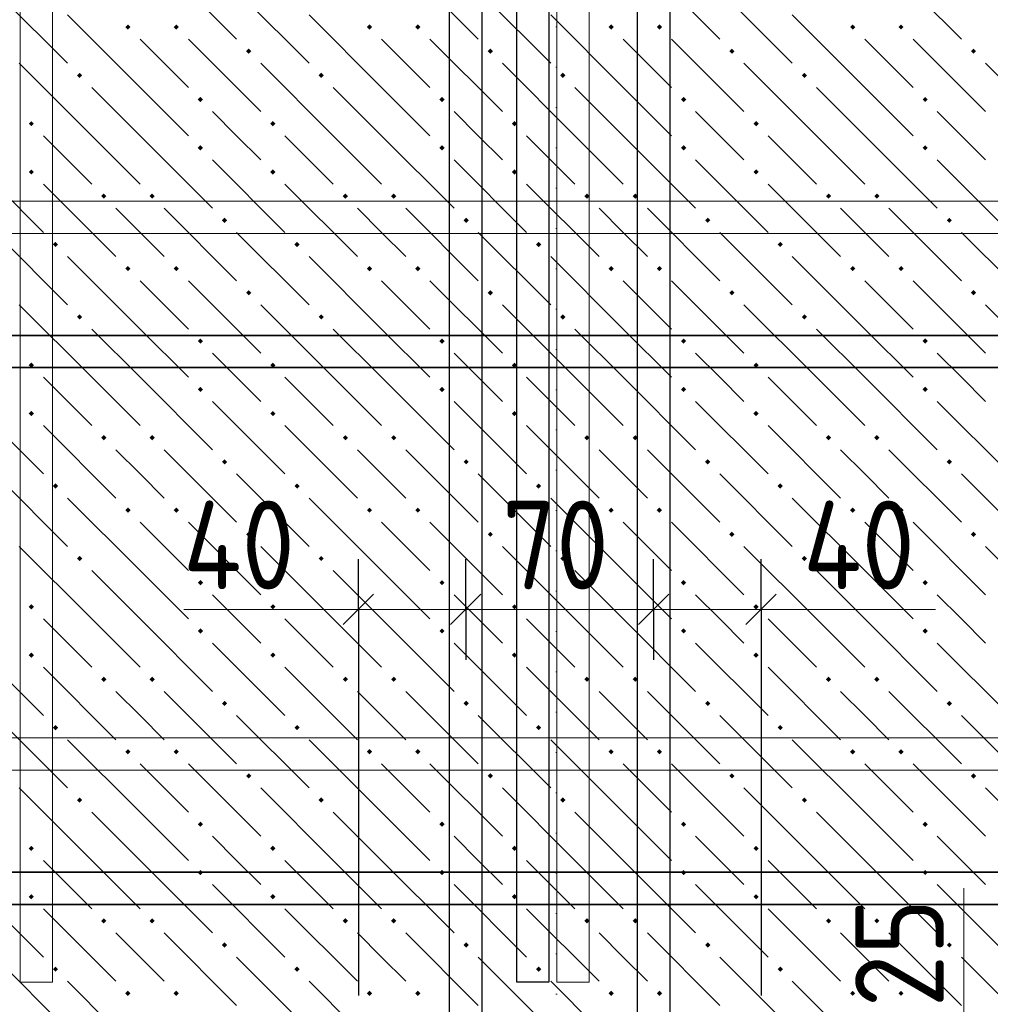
# Model space of a CAD drawing. Header units: millimetres. Extents: x 0 to 42000, y 0 to 29700.
# Tile 35 of 64: x 10080 to 12491, y 19826 to 22272. Entities that reach past the tile are written whole.
import ezdxf

# ---------------------------------------------------------------- set-up
doc = ezdxf.new("R2010")
doc.units = ezdxf.units.MM
doc.linetypes.add('______9', pattern=[100, 0, -100])
for name, color, linetype, lineweight in [('Standard', 7, 'Continuous', 25), ('ДОП Верх по Х', 7, 'Continuous', 18), ('ЖБ Перекрытие верхний уровень', 7, 'Continuous', 18), ('Обрамление П-обр. равн.', 7, 'Continuous', 25), ('Размерная линия_ общее', 7, 'Continuous', 13), ('Ребро вкладыша арматура S1', 7, 'Continuous', 25), ('Фоновоя арматура Х1', 7, 'Continuous', 25)]:
    doc.layers.add(name, color=color, linetype=linetype, lineweight=lineweight)
doc.styles.add('ISOCPEUR', font='txt')

msp = doc.modelspace()

# ---------------------------------------------------------------- hatches: boundary and pattern name
at = {"layer": 'ЖБ Перекрытие верхний уровень', "linetype": 'Continuous', "lineweight": 18, "transparency": 33554687}
for points in [[(10342.8, 22253.5), (10349.3, 22260), (10355.8, 22253.5), (10349.3, 22247)], [(10462.8, 22253.5), (10469.3, 22260), (10475.8, 22253.5), (10469.3, 22247)], [(10942.8, 22253.5), (10949.3, 22260), (10955.8, 22253.5), (10949.3, 22247)], [(11062.8, 22253.5), (11069.3, 22260), (11075.8, 22253.5), (11069.3, 22247)], [(11542.8, 22253.5), (11549.3, 22260), (11555.8, 22253.5), (11549.3, 22247)], [(11662.8, 22253.5), (11669.3, 22260), (11675.8, 22253.5), (11669.3, 22247)], [(12142.8, 22253.5), (12149.3, 22260), (12155.8, 22253.5), (12149.3, 22247)], [(12262.8, 22253.5), (12269.3, 22260), (12275.8, 22253.5), (12269.3, 22247)], [(10642.8, 22193.5), (10649.3, 22200), (10655.8, 22193.5), (10649.3, 22187)], [(11242.8, 22193.5), (11249.3, 22200), (11255.8, 22193.5), (11249.3, 22187)], [(11842.8, 22193.5), (11849.3, 22200), (11855.8, 22193.5), (11849.3, 22187)], [(12442.8, 22193.5), (12449.3, 22200), (12455.8, 22193.5), (12449.3, 22187)], [(10222.8, 22133.5), (10229.3, 22140), (10235.8, 22133.5), (10229.3, 22127)], [(10822.8, 22133.5), (10829.3, 22140), (10835.8, 22133.5), (10829.3, 22127)], [(11422.8, 22133.5), (11429.3, 22140), (11435.8, 22133.5), (11429.3, 22127)], [(12022.8, 22133.5), (12029.3, 22140), (12035.8, 22133.5), (12029.3, 22127)], [(10522.8, 22073.5), (10529.3, 22080), (10535.8, 22073.5), (10529.3, 22067)], [(11122.8, 22073.5), (11129.3, 22080), (11135.8, 22073.5), (11129.3, 22067)], [(11722.8, 22073.5), (11729.3, 22080), (11735.8, 22073.5), (11729.3, 22067)], [(12322.8, 22073.5), (12329.3, 22080), (12335.8, 22073.5), (12329.3, 22067)], [(10102.8, 22013.5), (10109.3, 22020), (10115.8, 22013.5), (10109.3, 22007)], [(10702.8, 22013.5), (10709.3, 22020), (10715.8, 22013.5), (10709.3, 22007)], [(11302.8, 22013.5), (11309.3, 22020), (11315.8, 22013.5), (11309.3, 22007)], [(11902.8, 22013.5), (11909.3, 22020), (11915.8, 22013.5), (11909.3, 22007)], [(10522.8, 21953.5), (10529.3, 21960), (10535.8, 21953.5), (10529.3, 21947)], [(11122.8, 21953.5), (11129.3, 21960), (11135.8, 21953.5), (11129.3, 21947)], [(11722.8, 21953.5), (11729.3, 21960), (11735.8, 21953.5), (11729.3, 21947)], [(12322.8, 21953.5), (12329.3, 21960), (12335.8, 21953.5), (12329.3, 21947)], [(10102.8, 21893.5), (10109.3, 21900), (10115.8, 21893.5), (10109.3, 21887)], [(10702.8, 21893.5), (10709.3, 21900), (10715.8, 21893.5), (10709.3, 21887)], [(11302.8, 21893.5), (11309.3, 21900), (11315.8, 21893.5), (11309.3, 21887)], [(11902.8, 21893.5), (11909.3, 21900), (11915.8, 21893.5), (11909.3, 21887)], [(10282.8, 21833.5), (10289.3, 21840), (10295.8, 21833.5), (10289.3, 21827)], [(10402.8, 21833.5), (10409.3, 21840), (10415.8, 21833.5), (10409.3, 21827)], [(10882.8, 21833.5), (10889.3, 21840), (10895.8, 21833.5), (10889.3, 21827)], [(11002.8, 21833.5), (11009.3, 21840), (11015.8, 21833.5), (11009.3, 21827)], [(11482.8, 21833.5), (11489.3, 21840), (11495.8, 21833.5), (11489.3, 21827)], [(11602.8, 21833.5), (11609.3, 21840), (11615.8, 21833.5), (11609.3, 21827)], [(12082.8, 21833.5), (12089.3, 21840), (12095.8, 21833.5), (12089.3, 21827)], [(12202.8, 21833.5), (12209.3, 21840), (12215.8, 21833.5), (12209.3, 21827)], [(10582.8, 21773.5), (10589.3, 21780), (10595.8, 21773.5), (10589.3, 21767)], [(11182.8, 21773.5), (11189.3, 21780), (11195.8, 21773.5), (11189.3, 21767)], [(11782.8, 21773.5), (11789.3, 21780), (11795.8, 21773.5), (11789.3, 21767)], [(12382.8, 21773.5), (12389.3, 21780), (12395.8, 21773.5), (12389.3, 21767)], [(10162.8, 21713.5), (10169.3, 21720), (10175.8, 21713.5), (10169.3, 21707)], [(10762.8, 21713.5), (10769.3, 21720), (10775.8, 21713.5), (10769.3, 21707)], [(11362.8, 21713.5), (11369.3, 21720), (11375.8, 21713.5), (11369.3, 21707)], [(11962.8, 21713.5), (11969.3, 21720), (11975.8, 21713.5), (11969.3, 21707)], [(10342.8, 21653.5), (10349.3, 21660), (10355.8, 21653.5), (10349.3, 21647)], [(10462.8, 21653.5), (10469.3, 21660), (10475.8, 21653.5), (10469.3, 21647)], [(10942.8, 21653.5), (10949.3, 21660), (10955.8, 21653.5), (10949.3, 21647)], [(11062.8, 21653.5), (11069.3, 21660), (11075.8, 21653.5), (11069.3, 21647)], [(11542.8, 21653.5), (11549.3, 21660), (11555.8, 21653.5), (11549.3, 21647)], [(11662.8, 21653.5), (11669.3, 21660), (11675.8, 21653.5), (11669.3, 21647)], [(12142.8, 21653.5), (12149.3, 21660), (12155.8, 21653.5), (12149.3, 21647)], [(12262.8, 21653.5), (12269.3, 21660), (12275.8, 21653.5), (12269.3, 21647)], [(10642.8, 21593.5), (10649.3, 21600), (10655.8, 21593.5), (10649.3, 21587)], [(11242.8, 21593.5), (11249.3, 21600), (11255.8, 21593.5), (11249.3, 21587)], [(11842.8, 21593.5), (11849.3, 21600), (11855.8, 21593.5), (11849.3, 21587)], [(12442.8, 21593.5), (12449.3, 21600), (12455.8, 21593.5), (12449.3, 21587)], [(10222.8, 21533.5), (10229.3, 21540), (10235.8, 21533.5), (10229.3, 21527)], [(10822.8, 21533.5), (10829.3, 21540), (10835.8, 21533.5), (10829.3, 21527)], [(11422.8, 21533.5), (11429.3, 21540), (11435.8, 21533.5), (11429.3, 21527)], [(12022.8, 21533.5), (12029.3, 21540), (12035.8, 21533.5), (12029.3, 21527)], [(10522.8, 21473.5), (10529.3, 21480), (10535.8, 21473.5), (10529.3, 21467)], [(11122.8, 21473.5), (11129.3, 21480), (11135.8, 21473.5), (11129.3, 21467)], [(11722.8, 21473.5), (11729.3, 21480), (11735.8, 21473.5), (11729.3, 21467)], [(12322.8, 21473.5), (12329.3, 21480), (12335.8, 21473.5), (12329.3, 21467)], [(10102.8, 21413.5), (10109.3, 21420), (10115.8, 21413.5), (10109.3, 21407)], [(10702.8, 21413.5), (10709.3, 21420), (10715.8, 21413.5), (10709.3, 21407)], [(11302.8, 21413.5), (11309.3, 21420), (11315.8, 21413.5), (11309.3, 21407)], [(11902.8, 21413.5), (11909.3, 21420), (11915.8, 21413.5), (11909.3, 21407)], [(10522.8, 21353.5), (10529.3, 21360), (10535.8, 21353.5), (10529.3, 21347)], [(11122.8, 21353.5), (11129.3, 21360), (11135.8, 21353.5), (11129.3, 21347)], [(11722.8, 21353.5), (11729.3, 21360), (11735.8, 21353.5), (11729.3, 21347)], [(12322.8, 21353.5), (12329.3, 21360), (12335.8, 21353.5), (12329.3, 21347)], [(10102.8, 21293.5), (10109.3, 21300), (10115.8, 21293.5), (10109.3, 21287)], [(10702.8, 21293.5), (10709.3, 21300), (10715.8, 21293.5), (10709.3, 21287)], [(11302.8, 21293.5), (11309.3, 21300), (11315.8, 21293.5), (11309.3, 21287)], [(11902.8, 21293.5), (11909.3, 21300), (11915.8, 21293.5), (11909.3, 21287)], [(10282.8, 21233.5), (10289.3, 21240), (10295.8, 21233.5), (10289.3, 21227)], [(10402.8, 21233.5), (10409.3, 21240), (10415.8, 21233.5), (10409.3, 21227)], [(10882.8, 21233.5), (10889.3, 21240), (10895.8, 21233.5), (10889.3, 21227)], [(11002.8, 21233.5), (11009.3, 21240), (11015.8, 21233.5), (11009.3, 21227)], [(11482.8, 21233.5), (11489.3, 21240), (11495.8, 21233.5), (11489.3, 21227)], [(11602.8, 21233.5), (11609.3, 21240), (11615.8, 21233.5), (11609.3, 21227)], [(12082.8, 21233.5), (12089.3, 21240), (12095.8, 21233.5), (12089.3, 21227)], [(12202.8, 21233.5), (12209.3, 21240), (12215.8, 21233.5), (12209.3, 21227)], [(10582.8, 21173.5), (10589.3, 21180), (10595.8, 21173.5), (10589.3, 21167)], [(11182.8, 21173.5), (11189.3, 21180), (11195.8, 21173.5), (11189.3, 21167)], [(11782.8, 21173.5), (11789.3, 21180), (11795.8, 21173.5), (11789.3, 21167)], [(12382.8, 21173.5), (12389.3, 21180), (12395.8, 21173.5), (12389.3, 21167)], [(10162.8, 21113.5), (10169.3, 21120), (10175.8, 21113.5), (10169.3, 21107)], [(10762.8, 21113.5), (10769.3, 21120), (10775.8, 21113.5), (10769.3, 21107)], [(11362.8, 21113.5), (11369.3, 21120), (11375.8, 21113.5), (11369.3, 21107)], [(11962.8, 21113.5), (11969.3, 21120), (11975.8, 21113.5), (11969.3, 21107)], [(10342.8, 21053.5), (10349.3, 21060), (10355.8, 21053.5), (10349.3, 21047)], [(10462.8, 21053.5), (10469.3, 21060), (10475.8, 21053.5), (10469.3, 21047)], [(10942.8, 21053.5), (10949.3, 21060), (10955.8, 21053.5), (10949.3, 21047)], [(11062.8, 21053.5), (11069.3, 21060), (11075.8, 21053.5), (11069.3, 21047)], [(11542.8, 21053.5), (11549.3, 21060), (11555.8, 21053.5), (11549.3, 21047)], [(11662.8, 21053.5), (11669.3, 21060), (11675.8, 21053.5), (11669.3, 21047)], [(12142.8, 21053.5), (12149.3, 21060), (12155.8, 21053.5), (12149.3, 21047)], [(12262.8, 21053.5), (12269.3, 21060), (12275.8, 21053.5), (12269.3, 21047)], [(10642.8, 20993.5), (10649.3, 21000), (10655.8, 20993.5), (10649.3, 20987)], [(11242.8, 20993.5), (11249.3, 21000), (11255.8, 20993.5), (11249.3, 20987)], [(11842.8, 20993.5), (11849.3, 21000), (11855.8, 20993.5), (11849.3, 20987)], [(12442.8, 20993.5), (12449.3, 21000), (12455.8, 20993.5), (12449.3, 20987)], [(10222.8, 20933.5), (10229.3, 20940), (10235.8, 20933.5), (10229.3, 20927)], [(10822.8, 20933.5), (10829.3, 20940), (10835.8, 20933.5), (10829.3, 20927)], [(11422.8, 20933.5), (11429.3, 20940), (11435.8, 20933.5), (11429.3, 20927)], [(12022.8, 20933.5), (12029.3, 20940), (12035.8, 20933.5), (12029.3, 20927)], [(10522.8, 20873.5), (10529.3, 20880), (10535.8, 20873.5), (10529.3, 20867)], [(11122.8, 20873.5), (11129.3, 20880), (11135.8, 20873.5), (11129.3, 20867)], [(11722.8, 20873.5), (11729.3, 20880), (11735.8, 20873.5), (11729.3, 20867)], [(12322.8, 20873.5), (12329.3, 20880), (12335.8, 20873.5), (12329.3, 20867)], [(10102.8, 20813.5), (10109.3, 20820), (10115.8, 20813.5), (10109.3, 20807)], [(10702.8, 20813.5), (10709.3, 20820), (10715.8, 20813.5), (10709.3, 20807)], [(11302.8, 20813.5), (11309.3, 20820), (11315.8, 20813.5), (11309.3, 20807)], [(11902.8, 20813.5), (11909.3, 20820), (11915.8, 20813.5), (11909.3, 20807)], [(10522.8, 20753.5), (10529.3, 20760), (10535.8, 20753.5), (10529.3, 20747)], [(11122.8, 20753.5), (11129.3, 20760), (11135.8, 20753.5), (11129.3, 20747)], [(11722.8, 20753.5), (11729.3, 20760), (11735.8, 20753.5), (11729.3, 20747)], [(12322.8, 20753.5), (12329.3, 20760), (12335.8, 20753.5), (12329.3, 20747)], [(10102.8, 20693.5), (10109.3, 20700), (10115.8, 20693.5), (10109.3, 20687)], [(10702.8, 20693.5), (10709.3, 20700), (10715.8, 20693.5), (10709.3, 20687)], [(11302.8, 20693.5), (11309.3, 20700), (11315.8, 20693.5), (11309.3, 20687)], [(11902.8, 20693.5), (11909.3, 20700), (11915.8, 20693.5), (11909.3, 20687)], [(10282.8, 20633.5), (10289.3, 20640), (10295.8, 20633.5), (10289.3, 20627)], [(10402.8, 20633.5), (10409.3, 20640), (10415.8, 20633.5), (10409.3, 20627)], [(10882.8, 20633.5), (10889.3, 20640), (10895.8, 20633.5), (10889.3, 20627)], [(11002.8, 20633.5), (11009.3, 20640), (11015.8, 20633.5), (11009.3, 20627)], [(11482.8, 20633.5), (11489.3, 20640), (11495.8, 20633.5), (11489.3, 20627)], [(11602.8, 20633.5), (11609.3, 20640), (11615.8, 20633.5), (11609.3, 20627)], [(12082.8, 20633.5), (12089.3, 20640), (12095.8, 20633.5), (12089.3, 20627)], [(12202.8, 20633.5), (12209.3, 20640), (12215.8, 20633.5), (12209.3, 20627)], [(10582.8, 20573.5), (10589.3, 20580), (10595.8, 20573.5), (10589.3, 20567)], [(11182.8, 20573.5), (11189.3, 20580), (11195.8, 20573.5), (11189.3, 20567)], [(11782.8, 20573.5), (11789.3, 20580), (11795.8, 20573.5), (11789.3, 20567)], [(12382.8, 20573.5), (12389.3, 20580), (12395.8, 20573.5), (12389.3, 20567)], [(10162.8, 20513.5), (10169.3, 20520), (10175.8, 20513.5), (10169.3, 20507)], [(10762.8, 20513.5), (10769.3, 20520), (10775.8, 20513.5), (10769.3, 20507)], [(11362.8, 20513.5), (11369.3, 20520), (11375.8, 20513.5), (11369.3, 20507)], [(11962.8, 20513.5), (11969.3, 20520), (11975.8, 20513.5), (11969.3, 20507)], [(10342.8, 20453.5), (10349.3, 20460), (10355.8, 20453.5), (10349.3, 20447)], [(10462.8, 20453.5), (10469.3, 20460), (10475.8, 20453.5), (10469.3, 20447)], [(10942.8, 20453.5), (10949.3, 20460), (10955.8, 20453.5), (10949.3, 20447)], [(11062.8, 20453.5), (11069.3, 20460), (11075.8, 20453.5), (11069.3, 20447)], [(11542.8, 20453.5), (11549.3, 20460), (11555.8, 20453.5), (11549.3, 20447)], [(11662.8, 20453.5), (11669.3, 20460), (11675.8, 20453.5), (11669.3, 20447)], [(12142.8, 20453.5), (12149.3, 20460), (12155.8, 20453.5), (12149.3, 20447)], [(12262.8, 20453.5), (12269.3, 20460), (12275.8, 20453.5), (12269.3, 20447)], [(10642.8, 20393.5), (10649.3, 20400), (10655.8, 20393.5), (10649.3, 20387)], [(11242.8, 20393.5), (11249.3, 20400), (11255.8, 20393.5), (11249.3, 20387)], [(11842.8, 20393.5), (11849.3, 20400), (11855.8, 20393.5), (11849.3, 20387)], [(12442.8, 20393.5), (12449.3, 20400), (12455.8, 20393.5), (12449.3, 20387)], [(10222.8, 20333.5), (10229.3, 20340), (10235.8, 20333.5), (10229.3, 20327)], [(10822.8, 20333.5), (10829.3, 20340), (10835.8, 20333.5), (10829.3, 20327)], [(11422.8, 20333.5), (11429.3, 20340), (11435.8, 20333.5), (11429.3, 20327)], [(12022.8, 20333.5), (12029.3, 20340), (12035.8, 20333.5), (12029.3, 20327)], [(10522.8, 20273.5), (10529.3, 20280), (10535.8, 20273.5), (10529.3, 20267)], [(11122.8, 20273.5), (11129.3, 20280), (11135.8, 20273.5), (11129.3, 20267)], [(11722.8, 20273.5), (11729.3, 20280), (11735.8, 20273.5), (11729.3, 20267)], [(12322.8, 20273.5), (12329.3, 20280), (12335.8, 20273.5), (12329.3, 20267)], [(10102.8, 20213.5), (10109.3, 20220), (10115.8, 20213.5), (10109.3, 20207)], [(10702.8, 20213.5), (10709.3, 20220), (10715.8, 20213.5), (10709.3, 20207)], [(11302.8, 20213.5), (11309.3, 20220), (11315.8, 20213.5), (11309.3, 20207)], [(11902.8, 20213.5), (11909.3, 20220), (11915.8, 20213.5), (11909.3, 20207)], [(10522.8, 20153.5), (10529.3, 20160), (10535.8, 20153.5), (10529.3, 20147)], [(11122.8, 20153.5), (11129.3, 20160), (11135.8, 20153.5), (11129.3, 20147)], [(11722.8, 20153.5), (11729.3, 20160), (11735.8, 20153.5), (11729.3, 20147)], [(12322.8, 20153.5), (12329.3, 20160), (12335.8, 20153.5), (12329.3, 20147)], [(10102.8, 20093.5), (10109.3, 20100), (10115.8, 20093.5), (10109.3, 20087)], [(10702.8, 20093.5), (10709.3, 20100), (10715.8, 20093.5), (10709.3, 20087)], [(11302.8, 20093.5), (11309.3, 20100), (11315.8, 20093.5), (11309.3, 20087)], [(11902.8, 20093.5), (11909.3, 20100), (11915.8, 20093.5), (11909.3, 20087)], [(10282.8, 20033.5), (10289.3, 20040), (10295.8, 20033.5), (10289.3, 20027)], [(10402.8, 20033.5), (10409.3, 20040), (10415.8, 20033.5), (10409.3, 20027)], [(10882.8, 20033.5), (10889.3, 20040), (10895.8, 20033.5), (10889.3, 20027)], [(11002.8, 20033.5), (11009.3, 20040), (11015.8, 20033.5), (11009.3, 20027)], [(11482.8, 20033.5), (11489.3, 20040), (11495.8, 20033.5), (11489.3, 20027)], [(11602.8, 20033.5), (11609.3, 20040), (11615.8, 20033.5), (11609.3, 20027)], [(12082.8, 20033.5), (12089.3, 20040), (12095.8, 20033.5), (12089.3, 20027)], [(12202.8, 20033.5), (12209.3, 20040), (12215.8, 20033.5), (12209.3, 20027)], [(10582.8, 19973.5), (10589.3, 19980), (10595.8, 19973.5), (10589.3, 19967)], [(11182.8, 19973.5), (11189.3, 19980), (11195.8, 19973.5), (11189.3, 19967)], [(11782.8, 19973.5), (11789.3, 19980), (11795.8, 19973.5), (11789.3, 19967)], [(12382.8, 19973.5), (12389.3, 19980), (12395.8, 19973.5), (12389.3, 19967)], [(10162.8, 19913.5), (10169.3, 19920), (10175.8, 19913.5), (10169.3, 19907)], [(10762.8, 19913.5), (10769.3, 19920), (10775.8, 19913.5), (10769.3, 19907)], [(11362.8, 19913.5), (11369.3, 19920), (11375.8, 19913.5), (11369.3, 19907)], [(11962.8, 19913.5), (11969.3, 19920), (11975.8, 19913.5), (11969.3, 19907)], [(10342.8, 19853.5), (10349.3, 19860), (10355.8, 19853.5), (10349.3, 19847)], [(10462.8, 19853.5), (10469.3, 19860), (10475.8, 19853.5), (10469.3, 19847)], [(10942.8, 19853.5), (10949.3, 19860), (10955.8, 19853.5), (10949.3, 19847)], [(11062.8, 19853.5), (11069.3, 19860), (11075.8, 19853.5), (11069.3, 19847)], [(11542.8, 19853.5), (11549.3, 19860), (11555.8, 19853.5), (11549.3, 19847)], [(11662.8, 19853.5), (11669.3, 19860), (11675.8, 19853.5), (11669.3, 19847)], [(12142.8, 19853.5), (12149.3, 19860), (12155.8, 19853.5), (12149.3, 19847)], [(12262.8, 19853.5), (12269.3, 19860), (12275.8, 19853.5), (12269.3, 19847)]]:
    msp.add_hatch(color=7, dxfattribs=at).paths.add_polyline_path(points, flags=16)

# ---------------------------------------------------------------- linework, layer by layer
at = {"layer": 'Standard', "color": 7, "linetype": '______9', "lineweight": 13, "transparency": 33554687}
msp.add_line((11413.6, 26558), (11413.6, 13152.5), dxfattribs=at)
at = {"layer": 'Standard', "color": 251, "linetype": 'Continuous', "lineweight": 13, "true_color": 0x656565, "transparency": 33554687}
for p, q in [((10488.2, 20807), (10921.6, 20807)), ((11921.6, 20807), (12354.9, 20807)), ((12425.5, 19714.3), (12425.5, 20114.3))]:
    msp.add_line(p, q, dxfattribs=at)
at = {"layer": 'ДОП Верх по Х', "color": 7, "linetype": 'Continuous', "lineweight": 35, "transparency": 33554687}
for points in [[(21188.2, 21407.7), (8188.2, 21407.7), (8188.2, 21487.7), (21188.2, 21487.7), (21188.2, 21407.7)], [(21188.2, 20074.3), (8188.2, 20074.3), (8188.2, 20154.4), (21188.2, 20154.4), (21188.2, 20074.3)]]:
    msp.add_lwpolyline(points, dxfattribs=at)
at = {"layer": 'ЖБ Перекрытие верхний уровень', "color": 9, "linetype": 'Continuous', "lineweight": 18, "true_color": 0xc7c7c7, "transparency": 33554687}
for p, q in [((10439.3, 22403.5), (10619.3, 22223.5)), ((11039.3, 22403.5), (11219.3, 22223.5)), ((11639.3, 22403.5), (11819.3, 22223.5)), ((12239.3, 22403.5), (12419.3, 22223.5)), ((10019.3, 22343.5), (10199.3, 22163.5)), ((10619.3, 22343.5), (10799.3, 22163.5)), ((11219.3, 22343.5), (11399.3, 22163.5)), ((11819.3, 22343.5), (11999.3, 22163.5)), ((10379.3, 22103.5), (10199.3, 22283.5)), ((10979.3, 22103.5), (10799.3, 22283.5)), ((11579.3, 22103.5), (11399.3, 22283.5)), ((12179.3, 22103.5), (11999.3, 22283.5)), ((10379.3, 22223.5), (10499.3, 22103.5)), ((10499.3, 22223.5), (10679.3, 22043.5)), ((10979.3, 22223.5), (11099.3, 22103.5)), ((11099.3, 22223.5), (11279.3, 22043.5)), ((11579.3, 22223.5), (11699.3, 22103.5)), ((11699.3, 22223.5), (11879.3, 22043.5)), ((12179.3, 22223.5), (12299.3, 22103.5)), ((12299.3, 22223.5), (12479.3, 22043.5)), ((10259.3, 21983.5), (10079.3, 22163.5)), ((10859.3, 21983.5), (10679.3, 22163.5)), ((11459.3, 21983.5), (11279.3, 22163.5)), ((12059.3, 21983.5), (11879.3, 22163.5)), ((12659.3, 21983.5), (12479.3, 22163.5)), ((10259.3, 22103.5), (10379.3, 21983.5)), ((10379.3, 22103.5), (10499.3, 21983.5)), ((10859.3, 22103.5), (10979.3, 21983.5)), ((10979.3, 22103.5), (11099.3, 21983.5)), ((11459.3, 22103.5), (11579.3, 21983.5)), ((11579.3, 22103.5), (11699.3, 21983.5)), ((12059.3, 22103.5), (12179.3, 21983.5)), ((12179.3, 22103.5), (12299.3, 21983.5)), ((10619.3, 21983.5), (10559.3, 22043.5)), ((11219.3, 21983.5), (11159.3, 22043.5)), ((11819.3, 21983.5), (11759.3, 22043.5)), ((12419.3, 21983.5), (12359.3, 22043.5)), ((10139.3, 21983.5), (10259.3, 21863.5)), ((10259.3, 21983.5), (10379.3, 21863.5)), ((10379.3, 21983.5), (10559.3, 21803.5)), ((10679.3, 21923.5), (10619.3, 21983.5)), ((10739.3, 21983.5), (10859.3, 21863.5)), ((10859.3, 21983.5), (10979.3, 21863.5)), ((10979.3, 21983.5), (11159.3, 21803.5)), ((11279.3, 21923.5), (11219.3, 21983.5)), ((11339.3, 21983.5), (11459.3, 21863.5)), ((11459.3, 21983.5), (11579.3, 21863.5)), ((11579.3, 21983.5), (11759.3, 21803.5)), ((11879.3, 21923.5), (11819.3, 21983.5)), ((11939.3, 21983.5), (12059.3, 21863.5)), ((12059.3, 21983.5), (12179.3, 21863.5)), ((12179.3, 21983.5), (12359.3, 21803.5)), ((12479.3, 21923.5), (12419.3, 21983.5)), ((9959.3, 21923.5), (10139.3, 21743.5)), ((10559.3, 21923.5), (10739.3, 21743.5)), ((11159.3, 21923.5), (11339.3, 21743.5)), ((11759.3, 21923.5), (11939.3, 21743.5)), ((12359.3, 21923.5), (12539.3, 21743.5)), ((10139.3, 21863.5), (10319.3, 21683.5)), ((10739.3, 21863.5), (10919.3, 21683.5)), ((11339.3, 21863.5), (11519.3, 21683.5)), ((11939.3, 21863.5), (12119.3, 21683.5)), ((10379.3, 21743.5), (10319.3, 21803.5)), ((10439.3, 21803.5), (10619.3, 21623.5)), ((10979.3, 21743.5), (10919.3, 21803.5)), ((11039.3, 21803.5), (11219.3, 21623.5)), ((11579.3, 21743.5), (11519.3, 21803.5)), ((11639.3, 21803.5), (11819.3, 21623.5)), ((12179.3, 21743.5), (12119.3, 21803.5)), ((12239.3, 21803.5), (12419.3, 21623.5)), ((10019.3, 21743.5), (10199.3, 21563.5)), ((10439.3, 21683.5), (10379.3, 21743.5)), ((10619.3, 21743.5), (10799.3, 21563.5)), ((11039.3, 21683.5), (10979.3, 21743.5)), ((11219.3, 21743.5), (11399.3, 21563.5)), ((11639.3, 21683.5), (11579.3, 21743.5)), ((11819.3, 21743.5), (11999.3, 21563.5)), ((12239.3, 21683.5), (12179.3, 21743.5)), ((12419.3, 21743.5), (12599.3, 21563.5)), ((10379.3, 21503.5), (10199.3, 21683.5)), ((10979.3, 21503.5), (10799.3, 21683.5)), ((11579.3, 21503.5), (11399.3, 21683.5)), ((12179.3, 21503.5), (11999.3, 21683.5)), ((10379.3, 21623.5), (10499.3, 21503.5)), ((10499.3, 21623.5), (10679.3, 21443.5)), ((10979.3, 21623.5), (11099.3, 21503.5)), ((11099.3, 21623.5), (11279.3, 21443.5)), ((11579.3, 21623.5), (11699.3, 21503.5)), ((11699.3, 21623.5), (11879.3, 21443.5)), ((12179.3, 21623.5), (12299.3, 21503.5)), ((12299.3, 21623.5), (12479.3, 21443.5)), ((10259.3, 21383.5), (10079.3, 21563.5)), ((10859.3, 21383.5), (10679.3, 21563.5)), ((11459.3, 21383.5), (11279.3, 21563.5)), ((12059.3, 21383.5), (11879.3, 21563.5)), ((12659.3, 21383.5), (12479.3, 21563.5)), ((10259.3, 21503.5), (10379.3, 21383.5)), ((10379.3, 21503.5), (10499.3, 21383.5)), ((10859.3, 21503.5), (10979.3, 21383.5)), ((10979.3, 21503.5), (11099.3, 21383.5)), ((11459.3, 21503.5), (11579.3, 21383.5)), ((11579.3, 21503.5), (11699.3, 21383.5)), ((12059.3, 21503.5), (12179.3, 21383.5)), ((12179.3, 21503.5), (12299.3, 21383.5)), ((10619.3, 21383.5), (10559.3, 21443.5)), ((11219.3, 21383.5), (11159.3, 21443.5)), ((11819.3, 21383.5), (11759.3, 21443.5)), ((12419.3, 21383.5), (12359.3, 21443.5)), ((10139.3, 21383.5), (10259.3, 21263.5)), ((10259.3, 21383.5), (10379.3, 21263.5)), ((10379.3, 21383.5), (10559.3, 21203.5)), ((10679.3, 21323.5), (10619.3, 21383.5)), ((10739.3, 21383.5), (10859.3, 21263.5)), ((10859.3, 21383.5), (10979.3, 21263.5)), ((10979.3, 21383.5), (11159.3, 21203.5)), ((11279.3, 21323.5), (11219.3, 21383.5)), ((11339.3, 21383.5), (11459.3, 21263.5)), ((11459.3, 21383.5), (11579.3, 21263.5)), ((11579.3, 21383.5), (11759.3, 21203.5)), ((11879.3, 21323.5), (11819.3, 21383.5)), ((11939.3, 21383.5), (12059.3, 21263.5)), ((12059.3, 21383.5), (12179.3, 21263.5)), ((12179.3, 21383.5), (12359.3, 21203.5)), ((12479.3, 21323.5), (12419.3, 21383.5)), ((9959.3, 21323.5), (10139.3, 21143.5)), ((10559.3, 21323.5), (10739.3, 21143.5)), ((11159.3, 21323.5), (11339.3, 21143.5)), ((11759.3, 21323.5), (11939.3, 21143.5)), ((12359.3, 21323.5), (12539.3, 21143.5)), ((10139.3, 21263.5), (10319.3, 21083.5)), ((10739.3, 21263.5), (10919.3, 21083.5)), ((11339.3, 21263.5), (11519.3, 21083.5)), ((11939.3, 21263.5), (12119.3, 21083.5)), ((10379.3, 21143.5), (10319.3, 21203.5)), ((10439.3, 21203.5), (10619.3, 21023.5)), ((10979.3, 21143.5), (10919.3, 21203.5)), ((11039.3, 21203.5), (11219.3, 21023.5)), ((11579.3, 21143.5), (11519.3, 21203.5)), ((11639.3, 21203.5), (11819.3, 21023.5)), ((12179.3, 21143.5), (12119.3, 21203.5)), ((12239.3, 21203.5), (12419.3, 21023.5)), ((10019.3, 21143.5), (10199.3, 20963.5)), ((10439.3, 21083.5), (10379.3, 21143.5)), ((10619.3, 21143.5), (10799.3, 20963.5)), ((11039.3, 21083.5), (10979.3, 21143.5)), ((11219.3, 21143.5), (11399.3, 20963.5)), ((11639.3, 21083.5), (11579.3, 21143.5)), ((11819.3, 21143.5), (11999.3, 20963.5)), ((12239.3, 21083.5), (12179.3, 21143.5)), ((12419.3, 21143.5), (12599.3, 20963.5)), ((10379.3, 20903.5), (10199.3, 21083.5)), ((10979.3, 20903.5), (10799.3, 21083.5)), ((11579.3, 20903.5), (11399.3, 21083.5)), ((12179.3, 20903.5), (11999.3, 21083.5)), ((10379.3, 21023.5), (10499.3, 20903.5)), ((10499.3, 21023.5), (10679.3, 20843.5)), ((10979.3, 21023.5), (11099.3, 20903.5)), ((11099.3, 21023.5), (11279.3, 20843.5)), ((11579.3, 21023.5), (11699.3, 20903.5)), ((11699.3, 21023.5), (11879.3, 20843.5)), ((12179.3, 21023.5), (12299.3, 20903.5)), ((12299.3, 21023.5), (12479.3, 20843.5)), ((10259.3, 20783.5), (10079.3, 20963.5)), ((10859.3, 20783.5), (10679.3, 20963.5)), ((11459.3, 20783.5), (11279.3, 20963.5)), ((12059.3, 20783.5), (11879.3, 20963.5)), ((12659.3, 20783.5), (12479.3, 20963.5)), ((10259.3, 20903.5), (10379.3, 20783.5)), ((10379.3, 20903.5), (10499.3, 20783.5)), ((10859.3, 20903.5), (10979.3, 20783.5)), ((10979.3, 20903.5), (11099.3, 20783.5)), ((11459.3, 20903.5), (11579.3, 20783.5)), ((11579.3, 20903.5), (11699.3, 20783.5)), ((12059.3, 20903.5), (12179.3, 20783.5)), ((12179.3, 20903.5), (12299.3, 20783.5)), ((10619.3, 20783.5), (10559.3, 20843.5)), ((11219.3, 20783.5), (11159.3, 20843.5)), ((11819.3, 20783.5), (11759.3, 20843.5)), ((12419.3, 20783.5), (12359.3, 20843.5)), ((10139.3, 20783.5), (10259.3, 20663.5)), ((10259.3, 20783.5), (10379.3, 20663.5)), ((10379.3, 20783.5), (10559.3, 20603.5)), ((10679.3, 20723.5), (10619.3, 20783.5)), ((10739.3, 20783.5), (10859.3, 20663.5)), ((10859.3, 20783.5), (10979.3, 20663.5)), ((10979.3, 20783.5), (11159.3, 20603.5)), ((11279.3, 20723.5), (11219.3, 20783.5)), ((11339.3, 20783.5), (11459.3, 20663.5)), ((11459.3, 20783.5), (11579.3, 20663.5)), ((11579.3, 20783.5), (11759.3, 20603.5)), ((11879.3, 20723.5), (11819.3, 20783.5)), ((11939.3, 20783.5), (12059.3, 20663.5)), ((12059.3, 20783.5), (12179.3, 20663.5)), ((12179.3, 20783.5), (12359.3, 20603.5)), ((12479.3, 20723.5), (12419.3, 20783.5)), ((9959.3, 20723.5), (10139.3, 20543.5)), ((10559.3, 20723.5), (10739.3, 20543.5)), ((11159.3, 20723.5), (11339.3, 20543.5)), ((11759.3, 20723.5), (11939.3, 20543.5)), ((12359.3, 20723.5), (12539.3, 20543.5)), ((10139.3, 20663.5), (10319.3, 20483.5)), ((10739.3, 20663.5), (10919.3, 20483.5)), ((11339.3, 20663.5), (11519.3, 20483.5)), ((11939.3, 20663.5), (12119.3, 20483.5)), ((10379.3, 20543.5), (10319.3, 20603.5)), ((10439.3, 20603.5), (10619.3, 20423.5)), ((10979.3, 20543.5), (10919.3, 20603.5)), ((11039.3, 20603.5), (11219.3, 20423.5)), ((11579.3, 20543.5), (11519.3, 20603.5)), ((11639.3, 20603.5), (11819.3, 20423.5)), ((12179.3, 20543.5), (12119.3, 20603.5)), ((12239.3, 20603.5), (12419.3, 20423.5)), ((10019.3, 20543.5), (10199.3, 20363.5)), ((10439.3, 20483.5), (10379.3, 20543.5)), ((10619.3, 20543.5), (10799.3, 20363.5)), ((11039.3, 20483.5), (10979.3, 20543.5)), ((11219.3, 20543.5), (11399.3, 20363.5)), ((11639.3, 20483.5), (11579.3, 20543.5)), ((11819.3, 20543.5), (11999.3, 20363.5)), ((12239.3, 20483.5), (12179.3, 20543.5)), ((12419.3, 20543.5), (12599.3, 20363.5)), ((10379.3, 20303.5), (10199.3, 20483.5)), ((10979.3, 20303.5), (10799.3, 20483.5)), ((11579.3, 20303.5), (11399.3, 20483.5)), ((12179.3, 20303.5), (11999.3, 20483.5)), ((10379.3, 20423.5), (10499.3, 20303.5)), ((10499.3, 20423.5), (10679.3, 20243.5)), ((10979.3, 20423.5), (11099.3, 20303.5)), ((11099.3, 20423.5), (11279.3, 20243.5)), ((11579.3, 20423.5), (11699.3, 20303.5)), ((11699.3, 20423.5), (11879.3, 20243.5)), ((12179.3, 20423.5), (12299.3, 20303.5)), ((12299.3, 20423.5), (12479.3, 20243.5)), ((10259.3, 20183.5), (10079.3, 20363.5)), ((10859.3, 20183.5), (10679.3, 20363.5)), ((11459.3, 20183.5), (11279.3, 20363.5)), ((12059.3, 20183.5), (11879.3, 20363.5)), ((12659.3, 20183.5), (12479.3, 20363.5)), ((10259.3, 20303.5), (10379.3, 20183.5)), ((10379.3, 20303.5), (10499.3, 20183.5)), ((10859.3, 20303.5), (10979.3, 20183.5)), ((10979.3, 20303.5), (11099.3, 20183.5)), ((11459.3, 20303.5), (11579.3, 20183.5)), ((11579.3, 20303.5), (11699.3, 20183.5)), ((12059.3, 20303.5), (12179.3, 20183.5)), ((12179.3, 20303.5), (12299.3, 20183.5)), ((10619.3, 20183.5), (10559.3, 20243.5)), ((11219.3, 20183.5), (11159.3, 20243.5)), ((11819.3, 20183.5), (11759.3, 20243.5)), ((12419.3, 20183.5), (12359.3, 20243.5)), ((10139.3, 20183.5), (10259.3, 20063.5)), ((10259.3, 20183.5), (10379.3, 20063.5)), ((10379.3, 20183.5), (10559.3, 20003.5)), ((10679.3, 20123.5), (10619.3, 20183.5)), ((10739.3, 20183.5), (10859.3, 20063.5)), ((10859.3, 20183.5), (10979.3, 20063.5)), ((10979.3, 20183.5), (11159.3, 20003.5)), ((11279.3, 20123.5), (11219.3, 20183.5)), ((11339.3, 20183.5), (11459.3, 20063.5)), ((11459.3, 20183.5), (11579.3, 20063.5)), ((11579.3, 20183.5), (11759.3, 20003.5)), ((11879.3, 20123.5), (11819.3, 20183.5)), ((11939.3, 20183.5), (12059.3, 20063.5)), ((12059.3, 20183.5), (12179.3, 20063.5)), ((12179.3, 20183.5), (12359.3, 20003.5)), ((12479.3, 20123.5), (12419.3, 20183.5)), ((9959.3, 20123.5), (10139.3, 19943.5)), ((10559.3, 20123.5), (10739.3, 19943.5)), ((11159.3, 20123.5), (11339.3, 19943.5)), ((11759.3, 20123.5), (11939.3, 19943.5)), ((12359.3, 20123.5), (12539.3, 19943.5)), ((10139.3, 20063.5), (10319.3, 19883.5)), ((10739.3, 20063.5), (10919.3, 19883.5)), ((11339.3, 20063.5), (11519.3, 19883.5)), ((11939.3, 20063.5), (12119.3, 19883.5)), ((10379.3, 19943.5), (10319.3, 20003.5)), ((10439.3, 20003.5), (10619.3, 19823.5)), ((10979.3, 19943.5), (10919.3, 20003.5)), ((11039.3, 20003.5), (11219.3, 19823.5)), ((11579.3, 19943.5), (11519.3, 20003.5)), ((11639.3, 20003.5), (11819.3, 19823.5)), ((12179.3, 19943.5), (12119.3, 20003.5)), ((12239.3, 20003.5), (12419.3, 19823.5)), ((10019.3, 19943.5), (10199.3, 19763.5)), ((10439.3, 19883.5), (10379.3, 19943.5)), ((10619.3, 19943.5), (10799.3, 19763.5)), ((11039.3, 19883.5), (10979.3, 19943.5)), ((11219.3, 19943.5), (11399.3, 19763.5)), ((11639.3, 19883.5), (11579.3, 19943.5)), ((11819.3, 19943.5), (11999.3, 19763.5)), ((12239.3, 19883.5), (12179.3, 19943.5)), ((12419.3, 19943.5), (12599.3, 19763.5)), ((10368.5, 19714.3), (10199.3, 19883.5)), ((10979.3, 19703.5), (10799.3, 19883.5)), ((11579.3, 19703.5), (11399.3, 19883.5)), ((12168.5, 19714.3), (11999.3, 19883.5))]:
    msp.add_line(p, q, dxfattribs=at)
at = {"layer": 'Обрамление П-обр. равн.', "color": 38, "linetype": 'Continuous', "lineweight": 25, "true_color": 0x5f1e0f, "transparency": 33554687}
msp.add_lwpolyline([(11315, 19881), (11315, 23961), (11395, 23961), (11395, 19881), (11315, 19881)], dxfattribs=at)
at = {"layer": 'Размерная линия_ общее', "color": 251, "linetype": 'Continuous', "lineweight": -3, "true_color": 0x656565, "transparency": 33554687}
for p, q in [((10921.6, 20807), (10921.6, 20932)), ((11188.2, 20807), (11188.2, 20932)), ((11654.9, 20807), (11654.9, 20932)), ((11921.6, 20807), (11921.6, 20932)), ((10921.6, 20807), (10921.6, 20682)), ((10921.6, 20807), (10921.6, 19847.7)), ((11188.2, 20807), (11188.2, 20682)), ((11188.2, 20807), (11188.2, 20807)), ((11654.9, 20807), (11654.9, 20682)), ((11654.9, 20807), (11654.9, 20807)), ((11921.6, 20807), (11921.6, 20682)), ((11921.6, 20807), (11921.6, 19847.7))]:
    msp.add_line(p, q, dxfattribs=at)
at = {"layer": 'Размерная линия_ общее', "color": 251, "linetype": 'Continuous', "lineweight": 25, "true_color": 0x656565, "transparency": 33554687}
for p, q in [((10884.1, 20769.5), (10959.1, 20844.5)), ((11150.7, 20769.5), (11225.8, 20844.5)), ((11617.4, 20769.5), (11692.4, 20844.5)), ((11884.1, 20769.5), (11959.1, 20844.5))]:
    msp.add_line(p, q, dxfattribs=at)
at = {"layer": 'Размерная линия_ общее', "color": 251, "linetype": 'Continuous', "lineweight": 13, "true_color": 0x656565, "transparency": 33554687}
for p, q in [((10921.6, 20807), (10846.6, 20807)), ((10921.6, 20807), (11188.2, 20807)), ((11188.2, 20807), (11654.9, 20807)), ((11654.9, 20807), (11921.6, 20807)), ((11921.6, 20807), (11996.6, 20807))]:
    msp.add_line(p, q, dxfattribs=at)
at = {"layer": 'Ребро вкладыша арматура S1', "color": 7, "linetype": 'Continuous', "lineweight": 25, "transparency": 33554687}
for points in [[(11148.2, 13381), (11148.2, 26381), (11228.2, 26381), (11228.2, 13381), (11148.2, 13381)], [(11148.2, 13381), (11148.2, 26381), (11228.2, 26381), (11228.2, 13381), (11148.2, 13381)], [(11614.9, 13381), (11614.9, 26381), (11694.9, 26381), (11694.9, 13381), (11614.9, 13381)], [(11614.9, 13381), (11614.9, 26381), (11694.9, 26381), (11694.9, 13381), (11614.9, 13381)]]:
    msp.add_lwpolyline(points, dxfattribs=at)
at = {"layer": 'Фоновоя арматура Х1', "color": 251, "linetype": 'Continuous', "lineweight": 18, "true_color": 0x656565, "transparency": 33554687}
for points in [[(10161.6, 26786.6), (10161.6, 19881), (10081.6, 19881), (10081.6, 26786.6), (10161.6, 26786.6)], [(10161.6, 26786.6), (10161.6, 19881), (10081.6, 19881), (10081.6, 26786.6), (10161.6, 26786.6)], [(11494.9, 26786.6), (11494.9, 19881), (11414.9, 19881), (11414.9, 26786.6), (11494.9, 26786.6)], [(11494.9, 26786.6), (11494.9, 19881), (11414.9, 19881), (11414.9, 26786.6), (11494.9, 26786.6)], [(22561.6, 21741), (5081.6, 21741), (5081.6, 21821), (22561.6, 21821), (22561.6, 21741)], [(22561.6, 21741), (5081.6, 21741), (5081.6, 21821), (22561.6, 21821), (22561.6, 21741)], [(22561.6, 20407.7), (5081.6, 20407.7), (5081.6, 20487.7), (22561.6, 20487.7), (22561.6, 20407.7)], [(22561.6, 20407.7), (5081.6, 20407.7), (5081.6, 20487.7), (22561.6, 20487.7), (22561.6, 20407.7)], [(14021.6, 20074.3), (5081.6, 20074.3), (5081.6, 20154.4), (14021.6, 20154.4), (14021.6, 20074.3)], [(14021.6, 20074.3), (5081.6, 20074.3), (5081.6, 20154.4), (14021.6, 20154.4), (14021.6, 20074.3)]]:
    msp.add_lwpolyline(points, dxfattribs=at)

# ---------------------------------------------------------------- texts
at = {"layer": 'Размерная линия_ общее', "color": 251, "linetype": 'Continuous', "lineweight": 25, "true_color": 0x656565, "transparency": 33554687, "char_height": 220, "attachment_point": 7, "style": 'ISOCPEUR'}
for s, insert, width in [('\\W0.88;40', (10486, 20857), 426.789), ('\\W0.87;70', (11278.6, 20857), 403.932), ('\\W0.88;40', (12025.8, 20857), 426.781)]:
    msp.add_mtext(s, dxfattribs=dict(at, insert=insert, width=width))
at = {"layer": 'Размерная линия_ общее', "color": 251, "linetype": 'Continuous', "lineweight": 25, "true_color": 0x656565, "transparency": 33554687, "insert": (12375.5, 19818.5), "char_height": 220, "width": 403.924, "attachment_point": 7, "rotation": 90, "style": 'ISOCPEUR'}
msp.add_mtext('\\W0.87;25', dxfattribs=at)

doc.saveas('drawing.dxf')
